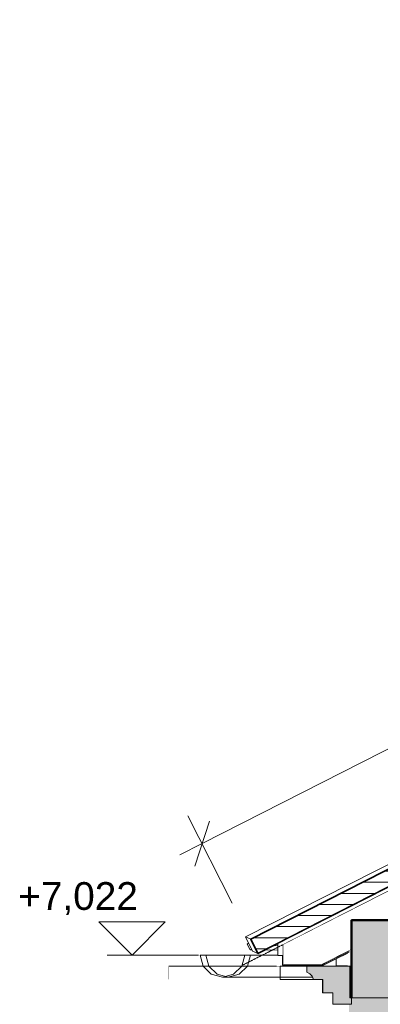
# Model space of a CAD drawing. Header units: millimetres. Extents: x -25516 to 3801, y -6942 to 11332.
# Tile 23 of 33: x -12464 to -10840, y 6801 to 11232. Entities that reach past the tile are written whole.
import ezdxf

# ---------------------------------------------------------------- set-up
doc = ezdxf.new("R2010")
doc.units = ezdxf.units.MM
doc.header["$MEASUREMENT"] = 0
for name, pattern in [('Wipeout_Contour', [1000, 0, -1000]), ('čárkovaná 3', [1.5, 1, -0.5]), ('Čárkovaná S', [2.5, 1.5, -1])]:
    doc.linetypes.add(name, pattern=pattern)
for name, color, linetype in [('POHLED ZÁPADNÍ_1_Bourané_Konstrukce - krov', 7, 'Continuous'), ('POHLED ZÁPADNÍ_1_Bourané_Konstrukce - střechy a skořepiny', 7, 'Continuous'), ('POHLED ZÁPADNÍ_1_Bourané_Konstrukce - římsy', 7, 'Continuous'), ('POHLED ZÁPADNÍ_1_Bourané_Kóty - SP', 7, 'Continuous'), ('POHLED ZÁPADNÍ_1_Bourané_Výplně – Řezové', 7, 'Continuous'), ('POHLED ZÁPADNÍ_1_Konstrukce - krov', 7, 'Continuous'), ('POHLED ZÁPADNÍ_1_Konstrukce - nosné', 7, 'Continuous'), ('POHLED ZÁPADNÍ_1_Kresby a obrázky', 7, 'Continuous'), ('POHLED ZÁPADNÍ_1_Kóty - SP', 7, 'Continuous'), ('POHLED ZÁPADNÍ_1_Výplně - Povrchové', 7, 'Continuous'), ('POHLED ZÁPADNÍ_1_Výplně – Řezové', 7, 'Continuous')]:
    doc.layers.add(name, color=color, linetype=linetype)
doc.styles.add('GENEROVANÝ_STYL_1', font='txt')

msp = doc.modelspace()

# ---------------------------------------------------------------- linework, layer by layer
at = {"layer": 'POHLED ZÁPADNÍ_1_Bourané_Konstrukce - krov', "color": 42, "linetype": 'Continuous', "lineweight": 13, "true_color": 0xe4ad2c}
for p, q in [((-11651.9, 7022.2), (-11625.4, 7022.2)), ((-11651.9, 7022.2), (-11638.4, 6972.2)), ((-11625.4, 7022.2), (-11551.3, 7022.2)), ((-11625.4, 7022.2), (-11612, 6972.2)), ((-11551.3, 7022.2), (-11450.6, 7022.2)), ((-11464.1, 6972.2), (-11450.6, 7022.2)), ((-11450.6, 7022.2), (-11425.4, 7022.2)), ((-11438.8, 6972.2), (-11425.4, 7022.2)), ((-11638.4, 6972.2), (-11601.6, 6935.5)), ((-11612, 6972.2), (-11575.4, 6935.5)), ((-11501, 6935.5), (-11464.1, 6972.2)), ((-11475.4, 6935.5), (-11438.8, 6972.2)), ((-11601.6, 6935.5), (-11551.3, 6922.1)), ((-11575.4, 6935.5), (-11525.4, 6922.1)), ((-11551.3, 6922.1), (-11525.4, 6922.1)), ((-11538.3, 6925.6), (-11501, 6935.5)), ((-11525.4, 6922.1), (-11475.4, 6935.5)), ((-11525.4, 6922.1), (-11144.8, 6922.1))]:
    msp.add_line(p, q, dxfattribs=at)
at = {"layer": 'POHLED ZÁPADNÍ_1_Bourané_Konstrukce - střechy a skořepiny', "color": 42, "linetype": 'Continuous', "lineweight": 20, "true_color": 0xe4ad2c}
for p, q in [((-11447.9, 7103.7), (-11423.9, 7093.3)), ((-11415.4, 7040.2), (-11447.9, 7103.7)), ((-11440, 7071.8), (-11433.3, 7075.2)), ((-11426.5, 7045.1), (-11440, 7071.8)), ((-11426.5, 7045.1), (-11419.7, 7048.6)), ((-11419.6, 7048.4), (-11426.5, 7045.1)), ((-11426.5, 7045.1), (-11418.6, 7046.4)), ((-11426.5, 7045.1), (-11417.9, 7045.1)), ((-11391.6, 7029.8), (-11415.4, 7040.2))]:
    msp.add_line(p, q, dxfattribs=at)
at = {"layer": 'POHLED ZÁPADNÍ_1_Bourané_Konstrukce - střechy a skořepiny', "color": 42, "linetype": 'Continuous', "lineweight": 35, "true_color": 0xe4ad2c}
msp.add_line((-11423.9, 7093.3), (-11391.6, 7029.8), dxfattribs=at)
at = {"layer": 'POHLED ZÁPADNÍ_1_Bourané_Konstrukce - římsy', "color": 42, "linetype": 'Continuous', "lineweight": 13, "true_color": 0xe4ad2c}
for p, q in [((-11140.5, 6912.2), (-11099.3, 6912.1)), ((-11099.3, 6912.1), (-11099.5, 6852)), ((-11099.5, 6852), (-11054.5, 6852)), ((-11054.5, 6852), (-11054.6, 6800.5))]:
    msp.add_line(p, q, dxfattribs=at)
at = {"layer": 'POHLED ZÁPADNÍ_1_Bourané_Konstrukce - římsy', "color": 42, "linetype": 'Continuous', "lineweight": 13, "true_color": 0xe4ad2c, "flags": 128}
msp.add_lwpolyline([(-11171.2, 6944.9), (-11157.4, 6937.8), (-11146.7, 6926.5), (-11140.5, 6912.2)], dxfattribs=at)
at = {"layer": 'POHLED ZÁPADNÍ_1_Bourané_Kóty - SP', "color": 42, "linetype": 'Continuous', "lineweight": 13, "true_color": 0xe4ad2c}
for p, q in [((-11706.6, 7649.1), (-11506.9, 7256.4)), ((-11610, 7624.6), (-11675.7, 7422.9)), ((-11642.9, 7523.8), (-11743.2, 7472.8)), ((-11958.5, 7022.2), (-12108.5, 7172.2)), ((-12108.5, 7172.2), (-11808.5, 7172.2)), ((-11808.5, 7172.2), (-11958.5, 7022.2)), ((-11958.5, 7022.2), (-12071, 7022.2)), ((-11958.5, 7022.2), (-11658.5, 7022.2))]:
    msp.add_line(p, q, dxfattribs=at)
at = {"layer": 'POHLED ZÁPADNÍ_1_Konstrukce - krov', "color": 253, "linetype": 'čárkovaná 3', "lineweight": 13}
msp.add_line((-11793.3, 6972.6), (-11793.3, 6913.2), dxfattribs=at)

# ---------------------------------------------------------------- texts
at = {"layer": 'POHLED ZÁPADNÍ_1_Kóty - SP', "color": 42, "linetype": 'Continuous', "lineweight": 13, "true_color": 0xe4ad2c, "insert": (-12470.9, 7202.2), "char_height": 125, "width": 528.001, "attachment_point": 7, "style": 'GENEROVANÝ_STYL_1'}
msp.add_mtext('\\A1;{\\pql;\\fArial|b0|i0|c0|p38;+7,022}', dxfattribs=at)

# ---------------------------------------------------------------- wipeouts: each hides what was drawn before it
at = {"color": 254, "linetype": 'Wipeout_Contour', "lineweight": 0, "ltscale": 49837.240139}
msp.add_wipeout([(-7030.2, 9235.4), (-11280.4, 7069.7), (-11279.1, 7069.7), (-7030.2, 9234.8)], dxfattribs=at).dxf.layer = 'POHLED ZÁPADNÍ_1_Výplně - Povrchové'

# ---------------------------------------------------------------- next in the draw order: wipeouts: each hides what was drawn before it
at = {"color": 254, "linetype": 'Wipeout_Contour', "lineweight": 0, "ltscale": 278726.169895}
msp.add_wipeout([(-7030.2, 9234.8), (-11279.1, 7069.7), (-11279.1, 6979.9), (-11102.9, 6979.9), (-10973.1, 7046.1), (-10973.1, 7180), (-10723.4, 7180), (-10723.4, 7300), (-10583.4, 7300), (-10583.4, 7244.6), (-7875.7, 8624.3), (-7875.7, 8727.5), (-7730.3, 8727.5), (-7730.3, 8698.4), (-5604.3, 9781.8), (-5604.3, 9961.3), (-6478.6, 9515.8), (-6274.7, 9515.8), (-6298.2, 9503.8), (-6298.8, 9503.8), (-7017.6, 9137.6), (-7029.6, 9131.2), (-7030.2, 9131.2)], dxfattribs=at).dxf.layer = 'POHLED ZÁPADNÍ_1_Výplně - Povrchové'

# ---------------------------------------------------------------- next in the draw order: linework, layer by layer
at = {"layer": 'POHLED ZÁPADNÍ_1_Konstrukce - krov', "color": 8, "linetype": 'Continuous', "lineweight": 13}
msp.add_line((-11102.9, 6979.9), (-10973.1, 7046.1), dxfattribs=at)

# ---------------------------------------------------------------- next in the draw order: wipeouts: each hides what was drawn before it
at = {"color": 254, "linetype": 'Wipeout_Contour', "lineweight": 0, "ltscale": 53153.647518}
msp.add_wipeout([(-11279.1, 7069.7), (-11280.4, 7069.7), (-11280.4, 6979.9), (-11279.1, 6979.9)], dxfattribs=at).dxf.layer = 'POHLED ZÁPADNÍ_1_Výplně - Povrchové'

# ---------------------------------------------------------------- next in the draw order: linework, layer by layer
at = {"layer": 'POHLED ZÁPADNÍ_1_Konstrukce - krov', "color": 8, "linetype": 'Continuous', "lineweight": 13}
for p, q in [((-11280.4, 7069.7), (-7030.2, 9235.4)), ((-11279.1, 7069.7), (-7030.2, 9234.8)), ((-11279.1, 7069.7), (-11280.4, 7069.7)), ((-11280.4, 7069.7), (-11280.4, 6979.9)), ((-11279.1, 6979.9), (-11279.1, 7069.7)), ((-11280.4, 6979.9), (-11279.1, 6979.9)), ((-11102.9, 6979.9), (-11279.1, 6979.9))]:
    msp.add_line(p, q, dxfattribs=at)

# ---------------------------------------------------------------- next in the draw order: wipeouts: each hides what was drawn before it
at = {"color": 254, "linetype": 'Wipeout_Contour', "lineweight": 0, "ltscale": 156319.794767}
msp.add_wipeout([(-10988.4, 6973.7), (-10988.7, 6972.6), (-10974, 6972.6), (-10974, 6830), (-10970.3, 6830), (-10970.3, 7180), (-10973.1, 7180), (-10973.1, 7046.1), (-10980.4, 7042.4), (-10980.4, 7040.3), (-10980.9, 7035.4), (-10988.4, 7031.6)], dxfattribs=at).dxf.layer = 'POHLED ZÁPADNÍ_1_Výplně - Povrchové'

# ---------------------------------------------------------------- next in the draw order: hatches: boundary and pattern name
at = {"layer": 'POHLED ZÁPADNÍ_1_Výplně – Řezové', "linetype": 'Continuous', "lineweight": 13}
msp.add_hatch(color=254, dxfattribs=at).paths.add_polyline_path([(-10980.7, 6480), (-2556, 6480), (-2556, 6830), (-10980.7, 6830)])

# ---------------------------------------------------------------- next in the draw order: linework, layer by layer
at = {"layer": 'POHLED ZÁPADNÍ_1_Konstrukce - nosné', "color": 7, "linetype": 'Continuous', "lineweight": 13}
msp.add_line((-10970.3, 6830), (-10977.7, 6830), dxfattribs=at)
at = {"layer": 'POHLED ZÁPADNÍ_1_Konstrukce - nosné', "color": 251, "linetype": 'Continuous', "lineweight": 13, "true_color": 0x6a6a6a}
msp.add_line((-10971.2, 6830), (-10520.8, 6830), dxfattribs=at)

# ---------------------------------------------------------------- next in the draw order: wipeouts: each hides what was drawn before it
at = {"color": 254, "linetype": 'Wipeout_Contour', "lineweight": 0, "ltscale": 52191.538031}
msp.add_wipeout([(-11039.1, 6973.7), (-10988.4, 6973.7), (-10988.4, 7031.6), (-11039.1, 7005.6)], dxfattribs=at).dxf.layer = 'POHLED ZÁPADNÍ_1_Výplně - Povrchové'

# ---------------------------------------------------------------- next in the draw order: wipeouts: each hides what was drawn before it
at = {"color": 254, "linetype": 'Wipeout_Contour', "lineweight": 0, "ltscale": 52306.112559}
msp.add_wipeout([(-11104.6, 6976.8), (-11095.6, 6976.8), (-10980.9, 7035.4), (-10980.4, 7040.3)], dxfattribs=at).dxf.layer = 'POHLED ZÁPADNÍ_1_Výplně - Povrchové'

# ---------------------------------------------------------------- next in the draw order: wipeouts: each hides what was drawn before it
at = {"color": 254, "linetype": 'Wipeout_Contour', "lineweight": 0, "ltscale": 78845.74064}
msp.add_wipeout([(-11280.4, 6979.9), (-11280.4, 6976.8), (-11104.6, 6976.8), (-10980.4, 7040.3), (-10980.4, 7042.4), (-11102.9, 6979.9)], dxfattribs=at).dxf.layer = 'POHLED ZÁPADNÍ_1_Výplně - Povrchové'

# ---------------------------------------------------------------- next in the draw order: hatches: boundary and pattern name
at = {"layer": 'POHLED ZÁPADNÍ_1_Bourané_Výplně – Řezové', "linetype": 'Continuous', "lineweight": 0, "true_color": 0xd8d8cb}
msp.add_hatch(color=254, dxfattribs=at).paths.add_polyline_path([(-11171.2, 6972.6), (-11171.2, 6944.9), (-11157.4, 6937.8), (-11146.7, 6926.5), (-11140.5, 6912.2), (-11099.3, 6912.1), (-11099.5, 6852), (-11054.5, 6852), (-11054.6, 6800.5), (-10980.7, 6800.5), (-10980.7, 6830), (-10977.7, 6830), (-10977.7, 6972.6)])

# ---------------------------------------------------------------- next in the draw order: linework, layer by layer
at = {"layer": 'POHLED ZÁPADNÍ_1_Bourané_Konstrukce - krov', "color": 42, "linetype": 'Continuous', "lineweight": 13, "true_color": 0xe4ad2c, "flags": 128}
msp.add_lwpolyline([(-11291.9, 6972.6), (-10970.7, 6972.6), (-10970.7, 6913), (-10970.7, 6852), (-10970.7, 6800.5), (-11054.6, 6800.5), (-11054.6, 6852), (-11101.2, 6852), (-11101.2, 6912.4), (-11291.9, 6912.4)], close=True, dxfattribs=at)
at = {"layer": 'POHLED ZÁPADNÍ_1_Bourané_Konstrukce - římsy', "color": 42, "linetype": 'Continuous', "lineweight": 13, "true_color": 0xe4ad2c}
for p, q in [((-11171.2, 6972.6), (-11171.2, 6944.9)), ((-10977.7, 6972.6), (-11171.2, 6972.6)), ((-10977.7, 6972.6), (-10977.7, 6830))]:
    msp.add_line(p, q, dxfattribs=at)
at = {"layer": 'POHLED ZÁPADNÍ_1_Bourané_Konstrukce - římsy', "color": 42, "linetype": 'Continuous', "lineweight": 20, "true_color": 0xe4ad2c}
for p in [(-10977.7, 6972.6), (-10974, 6830)]:
    msp.add_line(p, (-10974, 6972.6), dxfattribs=at)
at = {"layer": 'POHLED ZÁPADNÍ_1_Konstrukce - krov', "color": 253, "linetype": 'čárkovaná 3', "lineweight": 13}
msp.add_line((-11094, 6972.6), (-11793.3, 6972.6), dxfattribs=at)
at = {"layer": 'POHLED ZÁPADNÍ_1_Konstrukce - krov', "color": 8, "linetype": 'Continuous', "lineweight": 13}
for p, q in [((-11280.4, 6976.8), (-11280.4, 6979.9)), ((-11104.6, 6976.8), (-11280.4, 6976.8)), ((-11095.6, 6976.8), (-11104.6, 6976.8)), ((-10988.4, 6973.7), (-11039.1, 6973.7))]:
    msp.add_line(p, q, dxfattribs=at)
at = {"layer": 'POHLED ZÁPADNÍ_1_Konstrukce - nosné', "color": 251, "linetype": 'Continuous', "lineweight": 20, "true_color": 0x6a6a6a}
msp.add_line((-10988.7, 6973.7), (-10988.7, 6972.6), dxfattribs=at)

# ---------------------------------------------------------------- next in the draw order: wipeouts: each hides what was drawn before it
at = {"color": 254, "linetype": 'Wipeout_Contour', "lineweight": 0, "ltscale": 78135.462551}
msp.add_wipeout([(-11301.4, 7075.8), (-11301.4, 7020), (-11280.4, 7020), (-11280.4, 7069.7), (-9589.8, 7931.1), (-9589.8, 7947.8)], dxfattribs=at).dxf.layer = 'POHLED ZÁPADNÍ_1_Výplně - Povrchové'

# ---------------------------------------------------------------- next in the draw order: hatches: boundary and pattern name
at = {"layer": 'POHLED ZÁPADNÍ_1_Bourané_Výplně – Řezové', "linetype": 'Continuous', "lineweight": 0, "true_color": 0x000000}
h = msp.add_hatch(dxfattribs=at)
h.set_pattern_fill('Střecha___tašky_0001', color=18, style=0, pattern_type=2)
h.set_pattern_definition([(0, (4e-12, 0), (0, 50), [])])
h.paths.add_polyline_path([(-11423.9, 7093.3), (-11391.6, 7029.8), (-7055.5, 9239.1), (-7087.8, 9302.6)])
at = {"layer": 'POHLED ZÁPADNÍ_1_Výplně – Řezové', "linetype": 'Continuous', "lineweight": 13}
msp.add_hatch(color=254, dxfattribs=at).paths.add_polyline_path([(-10520.3, 7180), (-10970.3, 7180), (-10970.3, 6830), (-10520.3, 6830)])

# ---------------------------------------------------------------- next in the draw order: linework, layer by layer
at = {"layer": 'POHLED ZÁPADNÍ_1_Bourané_Konstrukce - krov', "color": 42, "linetype": 'Continuous', "lineweight": 13, "true_color": 0xe4ad2c}
msp.add_line((-11425.4, 7022.2), (-11301.4, 7022.2), dxfattribs=at)
at = {"layer": 'POHLED ZÁPADNÍ_1_Bourané_Konstrukce - střechy a skořepiny', "color": 42, "linetype": 'Continuous', "lineweight": 20, "true_color": 0xe4ad2c}
for p, q in [((-7091.8, 9309.3), (-11447.9, 7103.7)), ((-11328, 7062.2), (-11301.4, 7066.9)), ((-11361.8, 7045), (-11301.4, 7044.9))]:
    msp.add_line(p, q, dxfattribs=at)
at = {"layer": 'POHLED ZÁPADNÍ_1_Bourané_Konstrukce - střechy a skořepiny', "color": 42, "linetype": 'Continuous', "lineweight": 35, "true_color": 0xe4ad2c}
for p, q in [((-7087.8, 9302.6), (-11423.9, 7093.3)), ((-7055.5, 9239.1), (-11391.6, 7029.8))]:
    msp.add_line(p, q, dxfattribs=at)
at = {"layer": 'POHLED ZÁPADNÍ_1_Bourané_Kóty - SP', "color": 42, "linetype": 'Continuous', "lineweight": 13, "true_color": 0xe4ad2c}
msp.add_line((-4351.9, 11232.3), (-11642.9, 7523.8), dxfattribs=at)
at = {"layer": 'POHLED ZÁPADNÍ_1_Konstrukce - krov', "color": 8, "linetype": 'Continuous', "lineweight": 20}
msp.add_line((-4455, 10638.1), (-11405.2, 7102.9), dxfattribs=at)
at = {"layer": 'POHLED ZÁPADNÍ_1_Konstrukce - krov', "color": 253, "linetype": 'čárkovaná 3', "lineweight": 13}
msp.add_line((-11460, 6977), (-11280.4, 7068), dxfattribs=at)
at = {"layer": 'POHLED ZÁPADNÍ_1_Konstrukce - krov', "color": 8, "linetype": 'Continuous', "lineweight": 13}
for p, q in [((-11301.4, 7020), (-11301.4, 7075.8)), ((-11280.4, 7020), (-11301.4, 7020)), ((-11104.6, 6976.8), (-10980.4, 7040.3)), ((-11095.6, 6976.8), (-10980.9, 7035.4)), ((-11039.1, 6973.7), (-11039.1, 7005.6))]:
    msp.add_line(p, q, dxfattribs=at)
at = {"layer": 'POHLED ZÁPADNÍ_1_Konstrukce - nosné', "color": 251, "linetype": 'Continuous', "lineweight": 20, "true_color": 0x6a6a6a}
msp.add_line((-10973.1, 7180), (-10970.3, 7180), dxfattribs=at)
at = {"layer": 'POHLED ZÁPADNÍ_1_Konstrukce - nosné', "color": 7, "linetype": 'Continuous', "lineweight": 50}
for p, q in [((-10970.3, 7180), (-10970.3, 6830)), ((-10723.4, 7180), (-10970.3, 7180))]:
    msp.add_line(p, q, dxfattribs=at)
at = {"layer": 'POHLED ZÁPADNÍ_1_Kresby a obrázky', "color": 1, "linetype": 'Čárkovaná S', "lineweight": 18}
msp.add_line((-10557.8, 7180), (-10936.7, 7180), dxfattribs=at)

doc.saveas('drawing.dxf')
